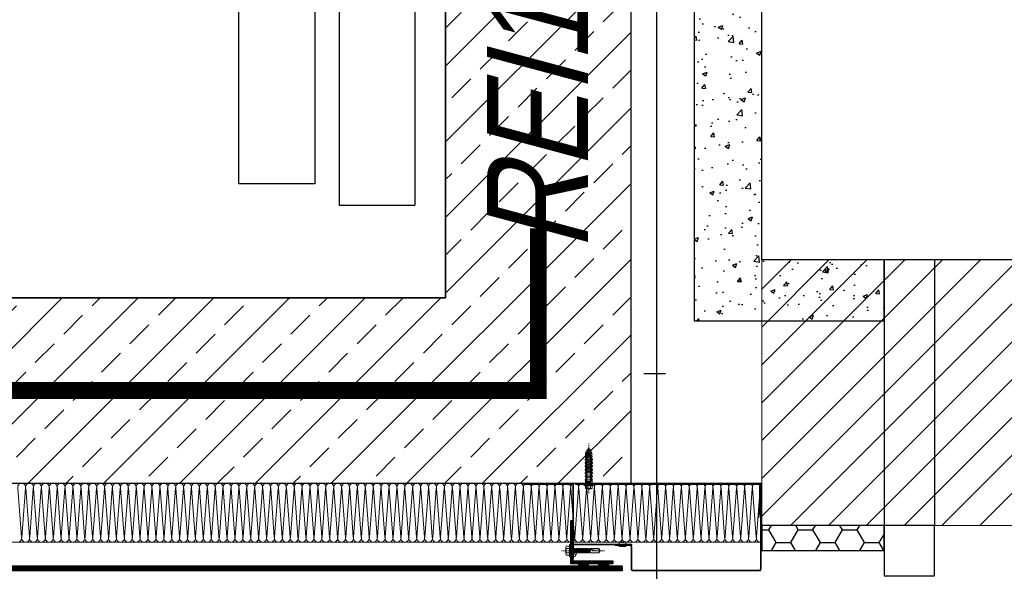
# Model space of a CAD drawing. Header units: millimetres. Extents: x -1147 to 4913, y -2332 to 921.
# Tile 21 of 119: x -129 to -12, y -83 to -18. Entities that reach past the tile are written whole.
import ezdxf

# ---------------------------------------------------------------- set-up
doc = ezdxf.new("R2010")
doc.units = ezdxf.units.MM
doc.header["$LTSCALE"] = 0.2
for name, pattern in [('03b018', [5.4, 2.16, -3.24]), ('10b018', [3.33, 2.16, -0.54, 0.09, -0.54]), ('DASHEDX2', [1.5, 1, -0.5])]:
    doc.linetypes.add(name, pattern=pattern)
for name, color, linetype, lineweight in [('_MB_ocieplenie_0.09', 252, 'Continuous', 9), ('ST_AE_GLAS_szraf', 252, 'Continuous', 0), ('ST_AE_GLAS_widok', 142, 'Continuous', 9), ('ST_AE_SYST_cienka', 27, 'Continuous', 15), ('ST_AE_SYST_szraf', 252, 'Continuous', 0), ('ST_AF_SHET', 7, 'Continuous', 0), ('ST_AF_SHET_cienka', 55, 'Continuous', 15), ('ST_SB_STEL', 7, 'Continuous', 0), ('ST_SF_FRAM', 7, 'Continuous', 0), ('ST_SF_FRAM_gruba', 132, 'Continuous', 40), ('ST_SJ_JOIN', 7, 'Continuous', 0), ('ST_SJ_JOIN_cienka', 57, 'Continuous', 15), ('ST_SJ_JOIN_przerywane', 9, '03b018', 5), ('ST_SJ_JOIN_szraf', 252, 'Continuous', 5)]:
    doc.layers.add(name, color=color, linetype=linetype, lineweight=lineweight)
doc.layers.add('_p.poż.', color=7, linetype='Continuous', true_color=0xf20000)
for name, color, linetype in [('A-ocieplenie', 6, 'Continuous'), ('A-okno', 1, 'Continuous'), ('A-rozbiórki', 252, 'Continuous'), ('A-widok', 41, 'Continuous'), ('A-winda', 12, 'Continuous'), ('A-ściany', 140, 'Continuous')]:
    doc.layers.add(name, color=color, linetype=linetype)
doc.layers.add('ST_SJ_JOIN_osie', color=1, linetype='10b018', lineweight=0, plot=False)
doc.styles.add('Arial-2', font='arial.ttf', dxfattribs={"width": 0.8, "oblique": 15})
doc.linetypes.add('LINIA LIKW.', pattern='A,0.3,[137,RODZLIN.shx,S=0.06,R=0,X=-0.1,Y=0],0.3', length=0.6)

# ---------------------------------------------------------------- blocks, each defined once
blk = doc.blocks.new('*U1662')
at = {"layer": '_MB_ocieplenie_0.09', "flags": 128}
for points in [[(-16153.6, 31, 0.505403), (-16172.7, 5.1), (-16154.4, -242, -1.345402), (-16192.7, -242), (-16174.5, 5.1, 0.505403), (-16193.6, 31)], [(-16113.6, 31, 0.505403), (-16132.7, 5.1), (-16114.4, -242, -1.345402), (-16152.7, -242), (-16134.5, 5.1, 0.505403), (-16153.6, 31)], [(-16073.6, 31, 0.505403), (-16092.7, 5.1), (-16074.4, -242, -1.345402), (-16112.7, -242), (-16094.5, 5.1, 0.505403), (-16113.6, 31)], [(-16033.6, 31, 0.505403), (-16052.7, 5.1), (-16034.4, -242, -1.345402), (-16072.7, -242), (-16054.5, 5.1, 0.505403), (-16073.6, 31)], [(-15993.6, 31, 0.505403), (-16012.7, 5.1), (-15994.4, -242, -1.345402), (-16032.7, -242), (-16014.5, 5.1, 0.505403), (-16033.6, 31)], [(-15953.6, 31, 0.505403), (-15972.7, 5.1), (-15954.4, -242, -1.345402), (-15992.7, -242), (-15974.5, 5.1, 0.505403), (-15993.6, 31)], [(-15913.6, 31, 0.505403), (-15932.7, 5.1), (-15914.4, -242, -1.345402), (-15952.7, -242), (-15934.5, 5.1, 0.505403), (-15953.6, 31)], [(-15873.6, 31, 0.505403), (-15892.7, 5.1), (-15874.4, -242, -1.345402), (-15912.7, -242), (-15894.5, 5.1, 0.505403), (-15913.6, 31)], [(-15833.6, 31, 0.505403), (-15852.7, 5.1), (-15834.4, -242, -1.345402), (-15872.7, -242), (-15854.5, 5.1, 0.505403), (-15873.6, 31)], [(-15793.6, 31, 0.505403), (-15812.7, 5.1), (-15794.4, -242, -1.345402), (-15832.7, -242), (-15814.5, 5.1, 0.505403), (-15833.6, 31)], [(-15753.6, 31, 0.505403), (-15772.7, 5.1), (-15754.4, -242, -1.345402), (-15792.7, -242), (-15774.5, 5.1, 0.505403), (-15793.6, 31)], [(-15713.6, 31, 0.505403), (-15732.7, 5.1), (-15714.4, -242, -1.345402), (-15752.7, -242), (-15734.5, 5.1, 0.505403), (-15753.6, 31)], [(-15673.6, 31, 0.505403), (-15692.7, 5.1), (-15674.4, -242, -1.345402), (-15712.7, -242), (-15694.5, 5.1, 0.505403), (-15713.6, 31)], [(-15633.6, 31, 0.505403), (-15652.7, 5.1), (-15634.4, -242, -1.345402), (-15672.7, -242), (-15654.5, 5.1, 0.505403), (-15673.6, 31)], [(-15593.6, 31, 0.505403), (-15612.7, 5.1), (-15594.4, -242, -1.345402), (-15632.7, -242), (-15614.5, 5.1, 0.505403), (-15633.6, 31)], [(-15553.6, 31, 0.505403), (-15572.7, 5.1), (-15554.4, -242, -1.345402), (-15592.7, -242), (-15574.5, 5.1, 0.505403), (-15593.6, 31)], [(-15513.6, 31, 0.505403), (-15532.7, 5.1), (-15514.4, -242, -1.345402), (-15552.7, -242), (-15534.5, 5.1, 0.505403), (-15553.6, 31)], [(-15473.6, 31, 0.505403), (-15492.7, 5.1), (-15474.4, -242, -1.345402), (-15512.7, -242), (-15494.5, 5.1, 0.505403), (-15513.6, 31)], [(-15433.6, 31, 0.505403), (-15452.7, 5.1), (-15434.4, -242, -1.345402), (-15472.7, -242), (-15454.5, 5.1, 0.505403), (-15473.6, 31)], [(-15393.6, 31, 0.505403), (-15412.7, 5.1), (-15394.4, -242, -1.345402), (-15432.7, -242), (-15414.5, 5.1, 0.505403), (-15433.6, 31)], [(-15353.6, 31, 0.505403), (-15372.7, 5.1), (-15354.4, -242, -1.345402), (-15392.7, -242), (-15374.5, 5.1, 0.505403), (-15393.6, 31)], [(-15313.6, 31, 0.505403), (-15332.7, 5.1), (-15314.4, -242, -1.345402), (-15352.7, -242), (-15334.5, 5.1, 0.505403), (-15353.6, 31)], [(-15273.6, 31, 0.505403), (-15292.7, 5.1), (-15274.4, -242, -1.345402), (-15312.7, -242), (-15294.5, 5.1, 0.505403), (-15313.6, 31)], [(-15233.6, 31, 0.505403), (-15252.7, 5.1), (-15234.4, -242, -1.345402), (-15272.7, -242), (-15254.5, 5.1, 0.505403), (-15273.6, 31)], [(-15193.6, 31, 0.505403), (-15212.7, 5.1), (-15194.4, -242, -1.345402), (-15232.7, -242), (-15214.5, 5.1, 0.505403), (-15233.6, 31)], [(-15153.6, 31, 0.505403), (-15172.7, 5.1), (-15154.4, -242, -1.345402), (-15192.7, -242), (-15174.5, 5.1, 0.505403), (-15193.6, 31)], [(-15113.6, 31, 0.505403), (-15132.7, 5.1), (-15114.4, -242, -1.345402), (-15152.7, -242), (-15134.5, 5.1, 0.505403), (-15153.6, 31)], [(-15073.6, 31, 0.505403), (-15092.7, 5.1), (-15074.4, -242, -1.345402), (-15112.7, -242), (-15094.5, 5.1, 0.505403), (-15113.6, 31)], [(-15033.6, 31, 0.505403), (-15052.7, 5.1), (-15034.4, -242, -1.345402), (-15072.7, -242), (-15054.5, 5.1, 0.505403), (-15073.6, 31)], [(-14993.6, 31, 0.505403), (-15012.7, 5.1), (-14994.4, -242, -1.345402), (-15032.7, -242), (-15014.5, 5.1, 0.505403), (-15033.6, 31)], [(-14953.6, 31, 0.505403), (-14972.7, 5.1), (-14954.4, -242, -1.345402), (-14992.7, -242), (-14974.5, 5.1, 0.505403), (-14993.6, 31)], [(-14913.6, 31, 0.505403), (-14932.7, 5.1), (-14914.4, -242, -1.345402), (-14952.7, -242), (-14934.5, 5.1, 0.505403), (-14953.6, 31)], [(-14873.6, 31, 0.505403), (-14892.7, 5.1), (-14874.4, -242, -1.345402), (-14912.7, -242), (-14894.5, 5.1, 0.505403), (-14913.6, 31)], [(-14833.6, 31, 0.505403), (-14852.7, 5.1), (-14834.4, -242, -1.345402), (-14872.7, -242), (-14854.5, 5.1, 0.505403), (-14873.6, 31)], [(-14793.6, 31, 0.505403), (-14812.7, 5.1), (-14794.4, -242, -1.345402), (-14832.7, -242), (-14814.5, 5.1, 0.505403), (-14833.6, 31)], [(-14753.6, 31, 0.505403), (-14772.7, 5.1), (-14754.4, -242, -1.345402), (-14792.7, -242), (-14774.5, 5.1, 0.505403), (-14793.6, 31)], [(-14713.6, 31, 0.505403), (-14732.7, 5.1), (-14714.4, -242, -1.345402), (-14752.7, -242), (-14734.5, 5.1, 0.505403), (-14753.6, 31)], [(-14673.6, 31, 0.505403), (-14692.7, 5.1), (-14674.4, -242, -1.345402), (-14712.7, -242), (-14694.5, 5.1, 0.505403), (-14713.6, 31)], [(-14633.6, 31, 0.505403), (-14652.7, 5.1), (-14634.4, -242, -1.345402), (-14672.7, -242), (-14654.5, 5.1, 0.505403), (-14673.6, 31)], [(-14593.6, 31, 0.505403), (-14612.7, 5.1), (-14594.4, -242, -1.345402), (-14632.7, -242), (-14614.5, 5.1, 0.505403), (-14633.6, 31)], [(-14553.6, 31, 0.505403), (-14572.7, 5.1), (-14554.4, -242, -1.345402), (-14592.7, -242), (-14574.5, 5.1, 0.505403), (-14593.6, 31)], [(-14513.6, 31, 0.505403), (-14532.7, 5.1), (-14514.4, -242, -1.345402), (-14552.7, -242), (-14534.5, 5.1, 0.505403), (-14553.6, 31)], [(-14473.6, 31, 0.505403), (-14492.7, 5.1), (-14474.4, -242, -1.345402), (-14512.7, -242), (-14494.5, 5.1, 0.505403), (-14513.6, 31)], [(-14433.6, 31, 0.505403), (-14452.7, 5.1), (-14434.4, -242, -1.345402), (-14472.7, -242), (-14454.5, 5.1, 0.505403), (-14473.6, 31)], [(-14393.6, 31, 0.505403), (-14412.7, 5.1), (-14394.4, -242, -1.345402), (-14432.7, -242), (-14414.5, 5.1, 0.505403), (-14433.6, 31)], [(-14353.6, 31, 0.505403), (-14372.7, 5.1), (-14354.4, -242, -1.345402), (-14392.7, -242), (-14374.5, 5.1, 0.505403), (-14393.6, 31)], [(-14313.6, 31, 0.505403), (-14332.7, 5.1), (-14314.4, -242, -1.345402), (-14352.7, -242), (-14334.5, 5.1, 0.505403), (-14353.6, 31)], [(-14273.6, 31, 0.505403), (-14292.7, 5.1), (-14274.4, -242, -1.345402), (-14312.7, -242), (-14294.5, 5.1, 0.505403), (-14313.6, 31)], [(-14233.6, 31, 0.505403), (-14252.7, 5.1), (-14234.4, -242, -1.345402), (-14272.7, -242), (-14254.5, 5.1, 0.505403), (-14273.6, 31)], [(-14193.6, 31, 0.505403), (-14212.7, 5.1), (-14194.4, -242, -1.345402), (-14232.7, -242), (-14214.5, 5.1, 0.505403), (-14233.6, 31)], [(-14153.6, 31, 0.505403), (-14172.7, 5.1), (-14154.4, -242, -1.345402), (-14192.7, -242), (-14174.5, 5.1, 0.505403), (-14193.6, 31)], [(-14113.6, 31, 0.505403), (-14132.7, 5.1), (-14114.4, -242, -1.345402), (-14152.7, -242), (-14134.5, 5.1, 0.505403), (-14153.6, 31)], [(-14073.6, 31, 0.505403), (-14092.7, 5.1), (-14074.4, -242, -1.345402), (-14112.7, -242), (-14094.5, 5.1, 0.505403), (-14113.6, 31)], [(-14033.6, 31, 0.505403), (-14052.7, 5.1), (-14034.4, -242, -1.345402), (-14072.7, -242), (-14054.5, 5.1, 0.505403), (-14073.6, 31)], [(-13993.6, 31, 0.505403), (-14012.7, 5.1), (-13994.4, -242, -1.345402), (-14032.7, -242), (-14014.5, 5.1, 0.505403), (-14033.6, 31)], [(-13953.6, 31, 0.505403), (-13972.7, 5.1), (-13954.4, -242, -1.345402), (-13992.7, -242), (-13974.5, 5.1, 0.505403), (-13993.6, 31)], [(-13913.6, 31, 0.505403), (-13932.7, 5.1), (-13914.4, -242, -1.345402), (-13952.7, -242), (-13934.5, 5.1, 0.505403), (-13953.6, 31)], [(-13873.6, 31, 0.505403), (-13892.7, 5.1), (-13874.4, -242, -1.345402), (-13912.7, -242), (-13894.5, 5.1, 0.505403), (-13913.6, 31)], [(-13833.6, 31, 0.505403), (-13852.7, 5.1), (-13834.4, -242, -1.345402), (-13872.7, -242), (-13854.5, 5.1, 0.505403), (-13873.6, 31)], [(-13793.6, 31, 0.505403), (-13812.7, 5.1), (-13794.4, -242, -1.345402), (-13832.7, -242), (-13814.5, 5.1, 0.505403), (-13833.6, 31)], [(-13753.6, 31, 0.505403), (-13772.7, 5.1), (-13754.4, -242, -1.345402), (-13792.7, -242), (-13774.5, 5.1, 0.505403), (-13793.6, 31)], [(-13713.6, 31, 0.505403), (-13732.7, 5.1), (-13714.4, -242, -1.345402), (-13752.7, -242), (-13734.5, 5.1, 0.505403), (-13753.6, 31)], [(-13673.6, 31, 0.505403), (-13692.7, 5.1), (-13674.4, -242, -1.345402), (-13712.7, -242), (-13694.5, 5.1, 0.505403), (-13713.6, 31)], [(-13633.6, 31, 0.505403), (-13652.7, 5.1), (-13634.4, -242, -1.345402), (-13672.7, -242), (-13654.5, 5.1, 0.505403), (-13673.6, 31)], [(-13593.6, 31, 0.505403), (-13612.7, 5.1), (-13594.4, -242, -1.345402), (-13632.7, -242), (-13614.5, 5.1, 0.505403), (-13633.6, 31)], [(-13553.6, 31, 0.505403), (-13572.7, 5.1), (-13554.4, -242, -1.345402), (-13592.7, -242), (-13574.5, 5.1, 0.505403), (-13593.6, 31)], [(-13513.6, 31, 0.505403), (-13532.7, 5.1), (-13514.4, -242, -1.345402), (-13552.7, -242), (-13534.5, 5.1, 0.505403), (-13553.6, 31)], [(-13473.6, 31, 0.505403), (-13492.7, 5.1), (-13474.4, -242, -1.345402), (-13512.7, -242), (-13494.5, 5.1, 0.505403), (-13513.6, 31)], [(-13433.6, 31, 0.505403), (-13452.7, 5.1), (-13434.4, -242, -1.345402), (-13472.7, -242), (-13454.5, 5.1, 0.505403), (-13473.6, 31)], [(-13393.6, 31, 0.505403), (-13412.7, 5.1), (-13394.4, -242, -1.345402), (-13432.7, -242), (-13414.5, 5.1, 0.505403), (-13433.6, 31)], [(-13353.6, 31, 0.505403), (-13372.7, 5.1), (-13354.4, -242, -1.345402), (-13392.7, -242), (-13374.5, 5.1, 0.505403), (-13393.6, 31)], [(-13313.6, 31, 0.505403), (-13332.7, 5.1), (-13314.4, -242, -1.345402), (-13352.7, -242), (-13334.5, 5.1, 0.505403), (-13353.6, 31)], [(-13273.6, 31, 0.505403), (-13292.7, 5.1), (-13274.4, -242, -1.345402), (-13312.7, -242), (-13294.5, 5.1, 0.505403), (-13313.6, 31)], [(-13233.6, 31, 0.505403), (-13252.7, 5.1), (-13234.4, -242, -1.345402), (-13272.7, -242), (-13254.5, 5.1, 0.505403), (-13273.6, 31)], [(-13193.6, 31, 0.505403), (-13212.7, 5.1), (-13194.4, -242, -1.345402), (-13232.7, -242), (-13214.5, 5.1, 0.505403), (-13233.6, 31)], [(-13153.6, 31, 0.505403), (-13172.7, 5.1), (-13154.4, -242, -1.345402), (-13192.7, -242), (-13174.5, 5.1, 0.505403), (-13193.6, 31)], [(-13113.6, 31, 0.505403), (-13132.7, 5.1), (-13114.4, -242, -1.345402), (-13152.7, -242), (-13134.5, 5.1, 0.505403), (-13153.6, 31)], [(-13073.6, 31, 0.505403), (-13092.7, 5.1), (-13074.4, -242, -1.345402), (-13112.7, -242), (-13094.5, 5.1, 0.505403), (-13113.6, 31)], [(-13033.6, 31, 0.505403), (-13052.7, 5.1), (-13034.4, -242, -1.345402), (-13072.7, -242), (-13054.5, 5.1, 0.505403), (-13073.6, 31)], [(-12993.6, 31, 0.505403), (-13012.7, 5.1), (-12994.4, -242, -1.345402), (-13032.7, -242), (-13014.5, 5.1, 0.505403), (-13033.6, 31)], [(-12953.6, 31, 0.505403), (-12972.7, 5.1), (-12954.4, -242, -1.345402), (-12992.7, -242), (-12974.5, 5.1, 0.505403), (-12993.6, 31)], [(-12913.6, 31, 0.505403), (-12932.7, 5.1), (-12914.4, -242, -1.345402), (-12952.7, -242), (-12934.5, 5.1, 0.505403), (-12953.6, 31)], [(-12873.6, 31, 0.505403), (-12892.7, 5.1), (-12874.4, -242, -1.345402), (-12912.7, -242), (-12894.5, 5.1, 0.505403), (-12913.6, 31)], [(-12833.6, 31, 0.505403), (-12852.7, 5.1), (-12834.4, -242, -1.345402), (-12872.7, -242), (-12854.5, 5.1, 0.505403), (-12873.6, 31)], [(-12793.6, 31, 0.505403), (-12812.7, 5.1), (-12794.4, -242, -1.345402), (-12832.7, -242), (-12814.5, 5.1, 0.505403), (-12833.6, 31)], [(-12753.6, 31, 0.505403), (-12772.7, 5.1), (-12754.4, -242, -1.345402), (-12792.7, -242), (-12774.5, 5.1, 0.505403), (-12793.6, 31)], [(-12713.6, 31, 0.505403), (-12732.7, 5.1), (-12714.4, -242, -1.345402), (-12752.7, -242), (-12734.5, 5.1, 0.505403), (-12753.6, 31)], [(-12673.6, 31, 0.505403), (-12692.7, 5.1), (-12674.4, -242, -1.345402), (-12712.7, -242), (-12694.5, 5.1, 0.505403), (-12713.6, 31)], [(-12633.6, 31, 0.505403), (-12652.7, 5.1), (-12634.4, -242, -1.345402), (-12672.7, -242), (-12654.5, 5.1, 0.505403), (-12673.6, 31)], [(-12593.6, 31, 0.505403), (-12612.7, 5.1), (-12594.4, -242, -1.345402), (-12632.7, -242), (-12614.5, 5.1, 0.505403), (-12633.6, 31)], [(-12553.6, 31, 0.505403), (-12572.7, 5.1), (-12554.4, -242, -1.345402), (-12592.7, -242), (-12574.5, 5.1, 0.505403), (-12593.6, 31)], [(-12513.6, 31, 0.505403), (-12532.7, 5.1), (-12514.4, -242, -1.345402), (-12552.7, -242), (-12534.5, 5.1, 0.505403), (-12553.6, 31)], [(-12473.6, 31, 0.505403), (-12492.7, 5.1), (-12474.4, -242, -1.345402), (-12512.7, -242), (-12494.5, 5.1, 0.505403), (-12513.6, 31)], [(-12433.6, 31, 0.505403), (-12452.7, 5.1), (-12434.4, -242, -1.345402), (-12472.7, -242), (-12454.5, 5.1, 0.505403), (-12473.6, 31)]]:
    blk.add_lwpolyline(points, format="xyb", dxfattribs=at)
blk = doc.blocks.new('szyb-szkło_150-I piętro2')
at = {"layer": 'A-ściany', "transparency": 33554687}
h = blk.add_hatch(dxfattribs=at)
h.set_pattern_fill('ANSI33-METRIC', color=14)
h.set_pattern_definition([(45, (428.5, -207.997), (-4.49013, 4.49013), []), (45, (432.99, -207.997), (-4.49013, 4.49013), [3.175, -1.5875])])
h.paths.add_polyline_path([(350, -196), (350, -259), (30, -259), (30, -30), (350, -30), (350, -50), (372, -50.003), (372, -8), (8, -8), (8, -281), (372, -281), (372, -196)])
at = {"layer": '_MB_ocieplenie_0.09'}
for p, q in [((372, -281), (387.501, -281)), ((1, -288), (387.341, -288))]:
    blk.add_line(p, q, dxfattribs=at)
at = {"layer": '_p.poż.', "linetype": 'DASHEDX2', "ltscale": 10}
blk.add_lwpolyline([(230.134, -270, 2, 2, 0), (361, -270, 2, 2, 0), (361, -250.781, 0, 0, 0)], format="xyseb", dxfattribs=at)
at = {"layer": 'A-widok', "transparency": 33554679}
blk.add_lwpolyline([(30, -30), (30, -259), (350, -259), (350, -30)], close=True, dxfattribs=at)
at = {"layer": 'A-winda'}
for p, q in [((334.5, -60.5), (334.5, -245.5)), ((337.374, -59.574), (337.374, -248)), ((346.374, -63), (346.374, -248)), ((325.5, -245.5), (325.5, -72)), ((334.5, -245.5), (325.5, -245.5)), ((337.374, -248), (346.374, -248))]:
    blk.add_line(p, q, dxfattribs=at)
at = {"layer": 'A-ściany'}
blk.add_lwpolyline([(350, -196), (350, -259), (30, -259), (30, -30), (350, -30), (350, -50), (372, -50.003), (372, -8), (8, -8), (8, -281), (372, -281), (372, -196)], close=True, dxfattribs=at)
at = {"xscale": 0.02342540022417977, "yscale": 0.02342540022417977, "zscale": 0.02342540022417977, "rotation": 180.0000000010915}
blk.add_blockref('*U1662', (7.999, -287.273), dxfattribs=at)
blk = doc.blocks.new('wkret_5x45_DIN571')
at = {"layer": 'ST_SJ_JOIN_cienka'}
for p, q in [((-45, 0), (-43, 1)), ((-43, 1), (-42.9, 2.1)), ((-42.9, 2.1), (-42.3, 1.4)), ((-42.3, 1.4), (-41.3, 1.8)), ((-40.5, 1.8), (-41.3, 1.8)), ((-40.5, 1.8), (-40.2, 2.7)), ((-40.2, 2.7), (-39.5, 1.8)), ((-37.7, 1.8), (-39.5, 1.8)), ((-37.7, 1.8), (-37.4, 2.7)), ((-37.4, 2.7), (-36.8, 1.8)), ((-35, 1.8), (-36.8, 1.8)), ((-35, 1.8), (-34.6, 2.7)), ((-34.6, 2.7), (-34, 1.8)), ((-32.2, 1.8), (-34, 1.8)), ((-32.2, 1.8), (-31.8, 2.7)), ((-31.8, 2.7), (-31.2, 1.8)), ((-29.4, 1.8), (-31.2, 1.8)), ((-29.4, 1.8), (-29, 2.7)), ((-29, 2.7), (-28.4, 1.8)), ((-26.6, 1.8), (-28.4, 1.8)), ((-26.6, 1.8), (-26.2, 2.7)), ((-26.2, 2.7), (-25.6, 1.8)), ((-23.8, 1.8), (-25.6, 1.8)), ((-23.8, 1.8), (-23.4, 2.7)), ((-23.4, 2.7), (-22.8, 1.8)), ((-21, 1.8), (-22.8, 1.8)), ((-21, 1.8), (-20.6, 2.7)), ((-20.6, 2.7), (-20, 1.8)), ((-18.2, 1.8), (-20, 1.8)), ((-18.2, 1.8), (-17.9, 2.7)), ((-17.9, 2.7), (-17.2, 1.8)), ((-15.8, 1.8), (-17.2, 1.8)), ((-15.8, 2), (-15.3, 2.5)), ((-15.8, -2), (-15.8, 2)), ((-15.3, 2.5), (0, 2.5)), ((3, 4), (0, 4)), ((0, -4), (0, 4)), ((3, 2), (0, 2)), ((3.9, -3), (3.9, 3)), ((-45, 0), (-42.4, -1.3)), ((-41.7, -2.5), (-42.4, -1.3)), ((-41.4, -1.8), (-41.7, -2.5)), ((-41.4, -1.8), (-41.3, -1.8)), ((-39.4, -1.8), (-41.3, -1.8)), ((-38.7, -2.8), (-39.4, -1.8)), ((-38.4, -1.8), (-38.7, -2.8)), ((-36.6, -1.8), (-38.4, -1.8)), ((-35.9, -2.8), (-36.6, -1.8)), ((-35.6, -1.8), (-35.9, -2.8)), ((-33.8, -1.8), (-35.6, -1.8)), ((-33.1, -2.8), (-33.8, -1.8)), ((-32.8, -1.8), (-33.1, -2.8)), ((-31, -1.8), (-32.8, -1.8)), ((-30.3, -2.8), (-31, -1.8)), ((-30, -1.8), (-30.3, -2.8)), ((-28.2, -1.8), (-30, -1.8)), ((-27.5, -2.8), (-28.2, -1.8)), ((-27.2, -1.8), (-27.5, -2.8)), ((-25.4, -1.8), (-27.2, -1.8)), ((-24.7, -2.8), (-25.4, -1.8)), ((-24.4, -1.8), (-24.7, -2.8)), ((-22.6, -1.8), (-24.4, -1.8)), ((-21.9, -2.8), (-22.6, -1.8)), ((-21.6, -1.8), (-21.9, -2.8)), ((-19.8, -1.8), (-21.6, -1.8)), ((-20.8, -1.8), (-21.6, -1.8)), ((-19.2, -2.8), (-19.8, -1.8)), ((-18.8, -1.8), (-19.2, -2.8)), ((-17, -1.8), (-18.8, -1.8)), ((-16.4, -2.8), (-17, -1.8)), ((-16, -1.8), (-16.4, -2.8)), ((-15.8, -1.8), (-16, -1.8)), ((-15.3, -2.5), (-15.8, -2)), ((-15.3, -2.5), (0, -2.5)), ((3, -2), (0, -2)), ((0, -4), (3, -4))]:
    blk.add_line(p, q, dxfattribs=at)
for centre, radius, start, end in [((2.9, 3), 1.01, 276.0259, 83.9741), ((1.2, 0), 2.67, 311.5448, 48.4552), ((2.9, -3), 1.01, 276.0259, 83.9741)]:
    blk.add_arc(centre, radius, start, end, dxfattribs=at)
at = {"layer": 'ST_SJ_JOIN_osie'}
blk.add_line((-50, 0), (8.9, 0), dxfattribs=at)
at = {"layer": 'ST_SJ_JOIN_szraf'}
for p, q in [((-42.4, -1.3), (-43, 1)), ((-41.7, -2.5), (-42.9, 2.1)), ((-41.4, -1.8), (-42.3, 1.4)), ((-39.4, -1.8), (-40.5, 1.8)), ((-38.7, -2.8), (-40.2, 2.7)), ((-38.4, -1.8), (-39.5, 1.8)), ((-36.6, -1.8), (-37.7, 1.8)), ((-35.9, -2.8), (-37.4, 2.7)), ((-35.6, -1.8), (-36.8, 1.8)), ((-33.8, -1.8), (-35, 1.8)), ((-33.1, -2.8), (-34.6, 2.7)), ((-32.8, -1.8), (-34, 1.8)), ((-31, -1.8), (-32.2, 1.8)), ((-30.3, -2.8), (-31.8, 2.7)), ((-30, -1.8), (-31.2, 1.8)), ((-28.2, -1.8), (-29.4, 1.8)), ((-27.5, -2.8), (-29, 2.7)), ((-27.2, -1.8), (-28.4, 1.8)), ((-25.4, -1.8), (-26.6, 1.8)), ((-24.7, -2.8), (-26.2, 2.7)), ((-24.4, -1.8), (-25.6, 1.8)), ((-22.6, -1.8), (-23.8, 1.8)), ((-21.9, -2.8), (-23.5, 2.7)), ((-21.6, -1.8), (-22.8, 1.8)), ((-19.8, -1.8), (-21, 1.8)), ((-19.2, -2.8), (-20.7, 2.7)), ((-18.8, -1.8), (-20, 1.8)), ((-17, -1.8), (-18.2, 1.8)), ((-16.4, -2.8), (-17.9, 2.7)), ((-16, -1.8), (-17.2, 1.8))]:
    blk.add_line(p, q, dxfattribs=at)
blk = doc.blocks.new('koszulka_FISCHER_SX_8x40')
at = {"layer": 'ST_SJ_JOIN_cienka'}
for p, q in [((-40, 3.5), (-38, 3.9)), ((-40, -3.5), (-40, 3.5)), ((-38, 3.9), (-35.7, 3.9)), ((-34.2, 4), (-34.2, 4)), ((-33.7, 3.2), (-31.2, 4.3)), ((-31.2, 4.4), (-30.2, 4.4)), ((-31.2, 4.3), (-31.2, 4.4)), ((-30.2, 4.4), (-30.2, 4.1)), ((-27.2, 4.3), (-29.7, 3.2)), ((-27.2, 4.4), (-26.2, 4.4)), ((-27.2, 4.3), (-27.2, 4.4)), ((-26.2, 4.4), (-26.2, 4.1)), ((-23.2, 4.3), (-25.7, 3.2)), ((-23.2, 4.4), (-22.2, 4.4)), ((-23.2, 4.3), (-23.2, 4.4)), ((-22.2, 4.4), (-22.2, 4.1)), ((-19.2, 4.3), (-21.7, 3.2)), ((-19.2, 4.4), (-18.2, 4.4)), ((-19.2, 4.3), (-19.2, 4.4)), ((-18.2, 4.4), (-18.2, 4.1)), ((-15.2, 4.3), (-17.7, 3.2)), ((-15.2, 4.4), (-14.2, 4.4)), ((-15.2, 4.3), (-15.2, 4.4)), ((-14.2, 4.4), (-14.2, 4.1)), ((-11.2, 4.3), (-13.7, 3.2)), ((-11.2, 4.4), (-10.2, 4.4)), ((-11.2, 4.3), (-11.2, 4.4)), ((-10.2, 4.1), (-10.2, 4.4)), ((-9.7, 3.2), (-7.2, 4.3)), ((-7.2, 4.2), (-7.2, 4.3)), ((-6.2, 4.1), (-7.2, 4.2)), ((-6.2, 4.1), (-6.2, 4.1)), ((-6.2, 4.1), (-6.2, 4.1)), ((-6.2, 4.1), (-6.2, 4.1)), ((-6.2, 4), (-6.2, 4.1)), ((-6.2, 4.1), (-6.2, 4.1)), ((-6.2, 4), (-6.2, 4)), ((-6.2, 4), (-6.2, 4)), ((-6.2, 4), (-1.2, 4)), ((-6.2, 2.6), (-6.2, 4)), ((-1.2, 4), (-0.4, 5.3)), ((-1.2, -4), (-1.2, 4)), ((-0.4, 5.3), (0, 5.3)), ((-0.4, -5.3), (-0.4, 5.3)), ((0, -5.3), (0, 5.3)), ((-38, -3.9), (-40, -3.5)), ((-38, -3.9), (-35.7, -3.9)), ((-34.2, -4), (-34.2, -4)), ((-33.7, -3.2), (-31.2, -4.3)), ((-31.2, -4.3), (-31.2, -4.4)), ((-31.2, -4.4), (-30.2, -4.4)), ((-30.2, -4.4), (-30.2, -4.1)), ((-27.2, -4.3), (-29.7, -3.2)), ((-27.2, -4.4), (-27.2, -4.3)), ((-27.2, -4.4), (-26.2, -4.4)), ((-26.2, -4.4), (-26.2, -4.1)), ((-23.2, -4.3), (-25.7, -3.2)), ((-23.2, -4.4), (-23.2, -4.3)), ((-23.2, -4.4), (-22.2, -4.4)), ((-22.2, -4.4), (-22.2, -4.1)), ((-19.2, -4.3), (-21.7, -3.2)), ((-19.2, -4.4), (-19.2, -4.3)), ((-19.2, -4.4), (-18.2, -4.4)), ((-18.2, -4.4), (-18.2, -4.1)), ((-15.2, -4.3), (-17.7, -3.2)), ((-15.2, -4.4), (-15.2, -4.3)), ((-15.2, -4.4), (-14.2, -4.4)), ((-14.2, -4.4), (-14.2, -4.1)), ((-11.2, -4.3), (-13.7, -3.2)), ((-11.2, -4.4), (-11.2, -4.3)), ((-11.2, -4.4), (-10.2, -4.4)), ((-10.2, -4.4), (-10.2, -4.1)), ((-7.2, -4.3), (-9.7, -3.2)), ((-7.2, -4.2), (-6.2, -4.1)), ((-6.2, -4), (-6.2, -2.6)), ((-6.2, -4), (-1.2, -4)), ((-6.2, -4), (-6.2, -4)), ((-6.2, -4), (-6.2, -4)), ((-6.2, -4.1), (-6.2, -4)), ((-6.2, -4.1), (-6.2, -4.1)), ((-6.2, -4.1), (-6.2, -4.1)), ((-6.2, -4.1), (-6.2, -4.1)), ((-6.2, -4.1), (-6.2, -4.1)), ((-0.4, -5.3), (-1.2, -4)), ((-0.4, -5.3), (0, -5.3))]:
    blk.add_line(p, q, dxfattribs=at)
for centre, radius, start, end in [((-35.7, 11.9), 8, 270, 280.3672), ((-33.2, 4.1), 1, 183.9285, 240.9623), ((-29.2, 4.1), 1, 180.0628, 240.9601), ((-25.2, 4.1), 1, 180.0628, 240.9601), ((-21.2, 4.1), 1, 180.0628, 240.9601), ((-21.2, 4.1), 1, 241.0447, 269.9723), ((-17.2, 4.1), 1, 180.0628, 240.9601), ((-13.2, 4.1), 1, 180.0628, 240.9601), ((-9.2, 4.1), 1, 180.0628, 240.9601), ((-35.7, -11.9), 8, 79.6328, 90), ((-33.2, -4.1), 1, 119.0377, 176.0715), ((-29.2, -4.1), 1, 119.0399, 179.9372), ((-25.2, -4.1), 1, 119.0399, 179.9372), ((-21.2, -4.1), 1, 119.0399, 179.9372), ((-17.2, -4.1), 1, 119.0399, 179.9372), ((-13.2, -4.1), 1, 119.0399, 179.9372), ((-9.2, -4.1), 1, 119.0399, 179.9372)]:
    blk.add_arc(centre, radius, start, end, dxfattribs=at)
at = {"layer": 'ST_SJ_JOIN_osie'}
blk.add_line((5, 0), (-45, 0), dxfattribs=at)
at = {"layer": 'ST_SJ_JOIN_szraf'}
for p, q in [((-38, -3.9), (-38, 3.9)), ((-35.7, -3.9), (-35.7, 3.9)), ((-34.8, 2.6), (-5, 2.6)), ((-34.8, 1.8), (-4.2, 1.8)), ((-34.2, 2.6), (-34.2, 4)), ((-34.2, -1.8), (-34.2, 1.8)), ((-33.2, 3.1), (-31.2, 3.1)), ((-31.2, 3.1), (-31.2, 4.3)), ((-31.2, 2.6), (-31.2, 3.1)), ((-31.2, -1.8), (-31.2, 1.8)), ((-29.2, 3.1), (-27.2, 3.1)), ((-27.2, 4.3), (-27.2, 3.1)), ((-25.2, 3.1), (-23.2, 3.1)), ((-23.2, 4.3), (-23.2, 3.1)), ((-21.2, 3.1), (-19.2, 3.1)), ((-19.2, 4.3), (-19.2, 3.1)), ((-17.2, 3.1), (-15.2, 3.1)), ((-15.2, 4.3), (-15.2, 3.1)), ((-13.2, 3.1), (-11.2, 3.1)), ((-11.2, 3.1), (-11.2, 4.3)), ((-10.3, -1.8), (-10.3, 1.8)), ((-10.2, 2.6), (-10.2, 4.1)), ((-9.2, 3.1), (-7.7, 3.1)), ((-7.7, 2.6), (-7.7, 3.1)), ((-7.7, 3.1), (-7.2, 3.1)), ((-7.2, 3), (-7.2, 4.2)), ((-7.2, 3), (-7.2, 3.1)), ((-7.2, 3.1), (-7.2, 3.1)), ((-7.2, 3.1), (-7.2, 3.1)), ((-7.2, 3.1), (-7.2, 3.1)), ((-7.2, 3), (-7.2, 3)), ((-7.2, 3), (-7.2, 3)), ((-7.2, 3), (-7.2, 3)), ((-5, -1.8), (-5, 1.8)), ((-4.2, -1.8), (-4.2, 1.8)), ((-34.8, -1.8), (-4.2, -1.8)), ((-34.8, -2.6), (-5, -2.6)), ((-34.2, -4), (-34.2, -2.6)), ((-33.2, -3.1), (-31.2, -3.1)), ((-31.2, -3.1), (-31.2, -2.6)), ((-31.2, -4.3), (-31.2, -3.1)), ((-29.2, -3.1), (-27.2, -3.1)), ((-27.2, -4.3), (-27.2, -3.1)), ((-25.2, -3.1), (-23.2, -3.1)), ((-23.2, -4.3), (-23.2, -3.1)), ((-21.2, -3.1), (-19.2, -3.1)), ((-19.2, -4.3), (-19.2, -3.1)), ((-17.2, -3.1), (-15.2, -3.1)), ((-15.2, -4.3), (-15.2, -3.1)), ((-13.2, -3.1), (-11.2, -3.1)), ((-11.2, -4.3), (-11.2, -3.1)), ((-10.2, -4.1), (-10.2, -2.6)), ((-7.7, -3.1), (-9.2, -3.1)), ((-7.7, -3.1), (-7.7, -2.6)), ((-7.2, -3.1), (-7.7, -3.1)), ((-7.2, -3), (-7.2, -3)), ((-7.2, -3.1), (-7.2, -3)), ((-7.2, -3), (-7.2, -3)), ((-7.2, -3), (-7.2, -3)), ((-7.2, -4.3), (-7.2, -3)), ((-7.2, -3.1), (-7.2, -3.1)), ((-7.2, -3.1), (-7.2, -3.1)), ((-7.2, -3.1), (-7.2, -3.1)), ((-5, -2.6), (-4.9, -2.6))]:
    blk.add_line(p, q, dxfattribs=at)
for centre, radius, start, end in [((-34.7, 2.2), 0.418, 106.6624, 253.3376), ((-33.2, 4.2), 1.05, 241.7175, 269.2696), ((-29.2, 4.1), 1, 241.0447, 269.9723), ((-25.2, 4.1), 1, 241.0447, 269.9723), ((-17.2, 4.1), 1, 241.0447, 269.9723), ((-13.2, 4.1), 1, 241.0447, 269.9723), ((-9.2, 4.1), 1, 241.0447, 269.9723), ((-5.2, 1.6), 0.985, 9.9393, 80.0607), ((-34.7, -2.2), 0.418, 106.6624, 253.3376), ((-33.2, -4.2), 1.05, 90.7304, 118.2825), ((-29.2, -4.1), 1, 90.0277, 118.9553), ((-25.2, -4.1), 1, 90.0277, 118.9553), ((-21.2, -4.1), 1, 90.0277, 118.9553), ((-17.2, -4.1), 1, 90.0277, 118.9553), ((-13.2, -4.1), 1, 90.0277, 118.9553), ((-9.2, -4.1), 1, 90.0277, 118.9553), ((-5.2, -1.6), 0.985, 279.9393, 350.0607)]:
    blk.add_arc(centre, radius, start, end, dxfattribs=at)
blk = doc.blocks.new('OA.01_przekroj')
at = {"layer": 'ST_AF_SHET_cienka'}
for points in [[(-140, -40), (-140, -1.2, -0.414214), (-138.8, 0), (79.2, 0), (79.2, -0.8), (-138.8, -0.8, 0.414214), (-139.2, -1.2), (-139.2, -40)], [(-136.5, -40.7), (-138.2, -30.9, -0.043661), (-138.2, -30.7), (-138.2, -2, -0.414214), (-137, -0.8), (81, -0.8), (81, -1.6), (-137, -1.6, 0.414214), (-137.4, -2), (-137.4, -30.7, 0.043661), (-137.4, -30.9), (-135.7, -40.6)]]:
    blk.add_lwpolyline(points, format="xyb", close=True, dxfattribs=at)
at = {"layer": 'ST_SJ_JOIN', "xscale": -1, "rotation": 89.99999999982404}
for name in ['wkret_5x45_DIN571', 'koszulka_FISCHER_SX_8x40']:
    blk.add_blockref(name, (65.2, -2.8), dxfattribs=at)
blk = doc.blocks.new('nit_5x12__L-1.8')
at = {"layer": 'ST_SJ_JOIN_cienka'}
blk.add_lwpolyline([(-4.7, 0), (4.7, 0, 0.12691), (3.6, 1.1), (-3.6, 1.1, 0.114214)], format="xyb", close=True, dxfattribs=at)
blk.add_lwpolyline([(-4.7, 0), (4.7, 0, 0.12691), (3.6, 1.1), (-3.6, 1.1, 0.114214)], format="xyb", close=True, dxfattribs=at)
blk.add_lwpolyline([(-3.3, -1.8), (3.3, -1.8)], dxfattribs=at)
blk.add_lwpolyline([(-3.3, -1.8), (3.3, -1.8)], dxfattribs=at)
blk.add_lwpolyline([(2.3, -4.7, 0.507087), (-2.3, -4.7)], format="xyb", dxfattribs=at)
blk.add_lwpolyline([(2.3, -4.7, 0.507087), (-2.3, -4.7)], format="xyb", dxfattribs=at)
for centre, radius, start, end in [((-2.3, -3.1), 1.61, 126.6737, 270), ((-2.3, -3.1), 1.61, 126.6737, 270), ((0, -1.8), 3.69, 231.3818, 308.6182), ((0, -1.8), 3.69, 231.3818, 308.6182), ((2.3, -3.1), 1.61, 270, 53.3263), ((2.3, -3.1), 1.61, 270, 53.3263)]:
    blk.add_arc(centre, radius, start, end, dxfattribs=at)
at = {"layer": 'ST_SJ_JOIN_przerywane', "ltscale": 0.1}
blk.add_lwpolyline([(-2.5, -1.8), (2.5, -1.8), (2.5, 0), (-2.5, 0)], close=True, dxfattribs=at)
blk.add_lwpolyline([(-2.5, -1.8), (2.5, -1.8), (2.5, 0), (-2.5, 0)], close=True, dxfattribs=at)
blk = doc.blocks.new('nit_5x12__L-3')
at = {"layer": 'ST_SJ_JOIN_cienka'}
blk.add_lwpolyline([(0, -4.7), (0, 4.7, 0.12691), (-1.1, 3.6), (-1.1, -3.6, 0.114214)], format="xyb", close=True, dxfattribs=at)
blk.add_lwpolyline([(0, -4.7), (0, 4.7, 0.12691), (-1.1, 3.6), (-1.1, -3.6, 0.114214)], format="xyb", close=True, dxfattribs=at)
blk.add_lwpolyline([(3, -3.3), (3, 3.3)], dxfattribs=at)
blk.add_lwpolyline([(3, -3.3), (3, 3.3)], dxfattribs=at)
blk.add_lwpolyline([(5.9, 2.3, 0.507087), (5.9, -2.3)], format="xyb", dxfattribs=at)
blk.add_lwpolyline([(5.9, 2.3, 0.507087), (5.9, -2.3)], format="xyb", dxfattribs=at)
for centre, radius, start, end in [((4.3, 2.3), 1.61, 0, 143.3263), ((4.3, 2.3), 1.61, 0, 143.3263), ((3, 0), 3.69, 321.3818, 38.6182), ((3, 0), 3.69, 321.3818, 38.6182), ((4.3, -2.3), 1.61, 216.6737, 360), ((4.3, -2.3), 1.61, 216.6737, 360)]:
    blk.add_arc(centre, radius, start, end, dxfattribs=at)
at = {"layer": 'ST_SJ_JOIN_przerywane', "ltscale": 0.1}
blk.add_lwpolyline([(3, -2.5), (3, 2.5), (0, 2.5), (0, -2.5)], close=True, dxfattribs=at)
blk.add_lwpolyline([(3, -2.5), (3, 2.5), (0, 2.5), (0, -2.5)], close=True, dxfattribs=at)
blk = doc.blocks.new('OA.02_rzut')
at = {"layer": 'ST_AF_SHET_cienka'}
for points in [[(8, 24.8), (-9.8, 24.8, 0.414214), (-11.8, 22.8), (-11.8, -4, -0.414214), (-13, -5.2), (-163.2, -5.2, -0.414214), (-164.4, -4), (-164.4, 87.4), (-165.2, 87.4), (-165.2, -4, 0.414214), (-163.2, -6), (-13, -6, 0.414214), (-11, -4), (-11, 22.8, -0.414214), (-9.8, 24), (8, 24)], [(56.5, 25.8), (-11.8, 25.8), (-11.8, 24.8), (56.5, 24.8, -0.414214), (57.5, 23.8), (57.5, 5.8), (58.5, 5.8), (58.5, 23.8, 0.414214)]]:
    blk.add_lwpolyline(points, format="xyb", close=True, dxfattribs=at)
at = {"layer": 'ST_SJ_JOIN', "xscale": -1, "rotation": 179.9999999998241}
blk.add_blockref('nit_5x12__L-1.8', (-0.9, 24), dxfattribs=at)
at = {"layer": 'ST_SJ_JOIN', "rotation": 180}
blk.add_blockref('nit_5x12__L-3', (60.5, 14.8), dxfattribs=at)
blk = doc.blocks.new('wkret_samowiercacy_JT2-12_5.5x35')
at = {"layer": 'ST_SJ_JOIN_cienka'}
for p, q in [((-35, 0), (-33.6, 2.6)), ((-35, 0), (-33.6, -2.6)), ((-33.6, 2.6), (-22.9, 2.6)), ((-22.6, 2.2), (-23.5, 2.2)), ((-22.3, 2.2), (-22.9, 2.6)), ((-20.9, 2.2), (-22.3, 2.2)), ((-20.9, 2.2), (-20.3, 2.8)), ((-20, 2.2), (-20.3, 2.8)), ((-19.1, 2.2), (-20, 2.2)), ((-19.1, 2.2), (-18.5, 2.8)), ((-18.2, 2.2), (-18.5, 2.8)), ((-17.3, 2.2), (-18.2, 2.2)), ((-17.3, 2.2), (-16.8, 2.8)), ((-16.4, 2.2), (-16.8, 2.8)), ((-15.5, 2.2), (-16.4, 2.2)), ((-15.5, 2.2), (-15, 2.8)), ((-14.6, 2.2), (-15, 2.8)), ((-13.8, 2.2), (-14.6, 2.2)), ((-13.8, 2.2), (-13.2, 2.8)), ((-12.9, 2.2), (-13.2, 2.8)), ((-12, 2.2), (-12.9, 2.2)), ((-12, 2.2), (-11.5, 2.8)), ((-11.1, 2.2), (-11.5, 2.8)), ((-10.2, 2.2), (-11.1, 2.2)), ((-10.2, 2.2), (-9.7, 2.8)), ((-9.3, 2.2), (-9.7, 2.8)), ((-8.4, 2.2), (-9.3, 2.2)), ((-8.4, 2.2), (-7.9, 2.8)), ((-7.5, 2.2), (-7.9, 2.8)), ((-6.7, 2.2), (-7.5, 2.2)), ((-6.7, 2.2), (-6.1, 2.8)), ((-5.8, 2.2), (-6.1, 2.8)), ((-4.9, 2.2), (-5.8, 2.2)), ((-4.9, 2.2), (-4.4, 2.8)), ((-4, 2.2), (-4.4, 2.8)), ((-3.1, 2.2), (-4, 2.2)), ((-3.1, 2.2), (-2.6, 2.8)), ((-2.2, 2.2), (-2.6, 2.8)), ((-1.3, 2.2), (-2.2, 2.2)), ((-1.3, 2.2), (-0.8, 2.8)), ((-0.4, 2.2), (-0.8, 2.8)), ((0, 2.2), (-0.4, 2.2)), ((5.8, 4), (5.8, -4)), ((-33.6, -2.6), (-22.9, -2.6)), ((-22.3, -2.3), (-22.9, -2.6)), ((-21.6, -2.3), (-22.3, -2.3)), ((-21.3, -2.8), (-21.6, -2.3)), ((-21.3, -2.8), (-20.7, -2.3)), ((-19.9, -2.3), (-20.7, -2.3)), ((-19.5, -2.8), (-19.9, -2.3)), ((-19.5, -2.8), (-19, -2.3)), ((-18.1, -2.3), (-19, -2.3)), ((-17.7, -2.8), (-18.1, -2.3)), ((-17.7, -2.8), (-17.2, -2.3)), ((-16.3, -2.3), (-17.2, -2.3)), ((-16, -2.8), (-16.3, -2.3)), ((-16, -2.8), (-15.4, -2.3)), ((-14.5, -2.3), (-15.4, -2.3)), ((-14.2, -2.8), (-14.5, -2.3)), ((-14.2, -2.8), (-13.6, -2.3)), ((-12.8, -2.3), (-13.6, -2.3)), ((-12.4, -2.8), (-12.8, -2.3)), ((-12.4, -2.8), (-11.9, -2.3)), ((-11, -2.3), (-11.9, -2.3)), ((-10.6, -2.8), (-11, -2.3)), ((-10.6, -2.8), (-10.1, -2.3)), ((-9.2, -2.3), (-10.1, -2.3)), ((-8.9, -2.8), (-9.2, -2.3)), ((-8.9, -2.8), (-8.3, -2.3)), ((-7.4, -2.3), (-8.3, -2.3)), ((-7.1, -2.8), (-7.4, -2.3)), ((-7.1, -2.8), (-6.5, -2.3)), ((-5.7, -2.3), (-6.5, -2.3)), ((-5.3, -2.8), (-5.7, -2.3)), ((-5.3, -2.8), (-4.8, -2.3)), ((-3.9, -2.3), (-4.8, -2.3)), ((-3.5, -2.8), (-3.9, -2.3)), ((-3.5, -2.8), (-3, -2.3)), ((-2.1, -2.3), (-3, -2.3)), ((-1.8, -2.8), (-2.1, -2.3)), ((-1.8, -2.8), (-1.2, -2.3)), ((0, -2.3), (-1.2, -2.3))]:
    blk.add_line(p, q, dxfattribs=at)
blk.add_lwpolyline([(0, -7.2), (1.3, -7.2), (1.3, 7.2), (0, 7.2)], close=True, dxfattribs=at)
blk.add_lwpolyline([(1.3, -2.6), (5.3, -2.6, -0.343146), (5.3, -5.3), (1.3, -5.3), (1.3, 5.3), (5.3, 5.3, -0.343146), (5.3, 2.6), (1.3, 2.6)], format="xyb", dxfattribs=at)
blk.add_arc((-2.2, 0), 7.94, 340.5288, 19.4712, dxfattribs=at)
at = {"layer": 'ST_SJ_JOIN_osie'}
blk.add_line((-40, 0), (10.8, 0), dxfattribs=at)
at = {"layer": 'ST_SJ_JOIN_szraf'}
for p, q in [((-34.7, 0), (-33.4, 2.2)), ((-33.4, 2.2), (-33.6, 2.6)), ((-33.4, 2.2), (-22.3, 2.2)), ((-22.9, -2.6), (-21.9, 2.2)), ((-22.1, 2.1), (-22.9, -2.6)), ((-22.9, -2.6), (-22.3, 2)), ((-22.9, -2.6), (-22.6, 1.9)), ((-22.9, -2.6), (-22.9, 1.8)), ((-21.6, -2.3), (-20.9, 2.2)), ((-21.3, -2.8), (-20.3, 2.8)), ((-20.7, -2.3), (-20, 2.2)), ((-19.9, -2.3), (-19.1, 2.2)), ((-19.5, -2.8), (-18.5, 2.8)), ((-19, -2.3), (-18.2, 2.2)), ((-18.1, -2.3), (-17.3, 2.2)), ((-17.7, -2.8), (-16.8, 2.8)), ((-17.2, -2.3), (-16.4, 2.2)), ((-16.3, -2.3), (-15.5, 2.2)), ((-16, -2.8), (-15, 2.8)), ((-15.4, -2.3), (-14.6, 2.2)), ((-14.5, -2.3), (-13.8, 2.2)), ((-14.2, -2.8), (-13.2, 2.8)), ((-13.6, -2.3), (-12.9, 2.2)), ((-12.8, -2.3), (-12, 2.2)), ((-12.4, -2.8), (-11.5, 2.8)), ((-11.9, -2.3), (-11.1, 2.2)), ((-11, -2.3), (-10.2, 2.2)), ((-10.6, -2.8), (-9.7, 2.8)), ((-10.1, -2.3), (-9.3, 2.2)), ((-9.2, -2.3), (-8.4, 2.2)), ((-8.9, -2.8), (-7.9, 2.8)), ((-8.3, -2.3), (-7.5, 2.2)), ((-7.4, -2.3), (-6.7, 2.2)), ((-7.1, -2.8), (-6.1, 2.8)), ((-6.5, -2.3), (-5.8, 2.2)), ((-5.7, -2.3), (-4.9, 2.2)), ((-5.3, -2.8), (-4.4, 2.8)), ((-4.8, -2.3), (-4, 2.2)), ((-3.9, -2.3), (-3.1, 2.2)), ((-3.5, -2.8), (-2.6, 2.8)), ((-3, -2.3), (-2.2, 2.2)), ((-2.1, -2.3), (-1.3, 2.2)), ((-1.8, -2.8), (-0.8, 2.8)), ((-1.2, -2.3), (-0.4, 2.2))]:
    blk.add_line(p, q, dxfattribs=at)
for centre, radius, start, end in [((-32.2, 23.1), 23.3, 263.1111, 296.3312), ((-35.1, -1.7), 1.73, 331.4719, 85.2218)]:
    blk.add_arc(centre, radius, start, end, dxfattribs=at)
blk = doc.blocks.new('SA.02_rzut')
at = {"layer": 'ST_AE_SYST_szraf'}
h = blk.add_hatch(dxfattribs=at)
h.set_pattern_fill('ANSI37', color=256, scale=0.25)
h.set_pattern_definition([(45, (-488652.4619, 545374.10935), (-0.5612660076, 0.5612660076), []), (135, (-488652.4619, 545374.10935), (-0.5612660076, -0.5612660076), [])])
h.paths.add_polyline_path([(8, 0), (8, -3), (20, -3), (20, 0)])
h = blk.add_hatch(dxfattribs=at)
h.set_pattern_fill('ANSI37', color=256, scale=0.25)
h.paths.add_polyline_path([(32, 0), (32, -3), (44, -3), (44, 0)])
at = {"layer": 'ST_AE_SYST_cienka'}
for points in [[(8, 0), (20, 0), (20, -3), (8, -3)], [(44, 0), (32, 0), (32, -3), (44, -3)]]:
    blk.add_lwpolyline(points, close=True, dxfattribs=at)
at = {"layer": 'ST_SF_FRAM_gruba'}
blk.add_lwpolyline([(-1, 0), (49, 0), (49, 2), (1, 2), (1, 50), (-1, 50), (-1, 0), (-1, 0), (-1, 0)], close=True, dxfattribs=at)
at = {"layer": 'ST_SJ_JOIN', "xscale": -1}
blk.add_blockref('wkret_samowiercacy_JT2-12_5.5x35', (-1, 15), dxfattribs=at)

msp = doc.modelspace()

# ---------------------------------------------------------------- hatches: boundary and pattern name
at = {"layer": 'A-ocieplenie', "transparency": 33554687}
h = msp.add_hatch(dxfattribs=at)
h.set_pattern_fill('HONEY', color=252, scale=0.5)
h.set_pattern_definition([(0, (0.0007, 12.2), (2.619375, 1.512297), [1.74625, -3.4925]), (120, (0.0007, 12.2), (-2.619375, 1.512297), [1.74625, -3.4925]), (60, (0.0007, 12.2), (1e-15, 3.024594), [-3.4925, 1.74625])])
h.paths.add_polyline_path([(-40.999, -81.003), (-26.499, -81.003), (-26.499, -78.003), (-40.999, -78.003)])
at = {"layer": 'A-rozbiórki', "transparency": 33554687}
h = msp.add_hatch(dxfattribs=at)
h.set_pattern_fill('AR-CONC', color=256, scale=0.03)
h.set_pattern_definition([(50, (-63.265, -2.25), (5.46555, -0.47814), [0.57158, -6.28658]), (355, (-63.265, -2.25), (-1.05736, 5.73166), [0.45728, -5.02928]), (100.45, (-62.8094, -2.29), (4.4084, 5.25344), [0.4857, -5.3427]), (46.184, (-63.265, -0.726), (8.1324, -1.2613), [0.8573, -9.42975]), (96.635, (-62.587, -0.831), (7.1222, 7.4228), [0.72855, -8.014]), (351.184, (-63.265, -0.726), (7.1221, 7.4228), [0.6859, -7.5439]), (21, (-62.503, -1.107), (4.54847, -3.06795), [0.57158, -6.28658]), (326, (-62.503, -1.107), (1.8541, 5.52566), [0.45728, -5.02928]), (71.451, (-62.124, -1.3627), (6.40252, 2.4577), [0.4857, -5.3427]), (37.5, (-63.265, -2.25), (0.09267, 2.53676), [8e-05, -4.96832, 8e-05, -5.10548, 8e-05, -5.0475]), (7.5, (-63.265, -2.25), (2.00466, 3.0055), [8e-05, -2.91092, 8e-05, -4.85402, 8e-05, -1.9233]), (327.5, (-64.9642, -2.25), (4.067704, -0.17176), [8e-05, -1.90508, 8e-05, -5.94368, 8e-05, -7.88678]), (317.5, (-65.7262, -2.25), (4.44387, 0.7629), [8e-05, -2.47658, 8e-05, -3.94724, 8e-05, -5.60078])])
h.paths.add_polyline_path([(-49, -53.749), (-26.5, -53.75), (-26.5, -46.5), (-41, -46.5), (-41, 3.75), (-26.5, 3.75), (-26.5, 9), (-49, 9)])
at = {"layer": 'A-ściany', "transparency": 33554687}
h = msp.add_hatch(dxfattribs=at)
h.set_pattern_fill('ANSI31', color=14)
h.paths.add_polyline_path([(-41, -46.5), (-4.5, -46.5), (-4.5, -78.003), (-40.999, -78.003)])

# ---------------------------------------------------------------- linework, layer by layer
msp.add_line((-55, -60.004), (-52.411, -60.004))
at = {"layer": 'A-ocieplenie'}
msp.add_lwpolyline([(-40.999, -81.003), (-26.499, -81.003), (-26.499, -78.003), (-40.999, -78.003)], close=True, dxfattribs=at)
at = {"layer": 'A-okno', "color": 3}
msp.add_lwpolyline([(-26.5, -84.003), (-20.5, -84.003), (-20.5, -78.003), (-26.5, -78.003)], close=True, dxfattribs=at)
at = {"layer": 'A-rozbiórki', "linetype": 'LINIA LIKW.', "ltscale": 30, "transparency": 33554679}
for p, q in [((-26.5, -46.5), (-26.5, -78.003)), ((-20.5, -46.5), (-20.5, -78.003))]:
    msp.add_line(p, q, dxfattribs=at)
msp.add_lwpolyline([(-49, -53.749), (-26.5, -53.75), (-26.5, -46.5), (-41, -46.5), (-41, 3.75), (-26.5, 3.75), (-26.5, 9), (-49, 9)], close=True, dxfattribs=at)
at = {"layer": 'A-widok'}
msp.add_line((-53.5, 11.997), (-53.5, -495.75), dxfattribs=at)
at = {"layer": 'A-ściany'}
msp.add_lwpolyline([(-41, 3.75), (-4.5, 3.75), (-4.5, 0), (116.17, 0), (116.17, -30), (101.976, -30), (101.976, -42.537), (-4.5, -42.5), (-4.5, -46.5), (-41, -46.5)], close=True, dxfattribs=at)
at = {"layer": 'A-ściany', "lineweight": 0}
msp.add_lwpolyline([(-41, -46.5), (-4.5, -46.5), (-4.5, -78.003), (-40.999, -78.003)], close=True, dxfattribs=at)
at = {"layer": 'ST_AE_GLAS_szraf'}
for p, q in [((-242.9, -82.904), (-57.5, -82.904)), ((-242.9, -83.004), (-57.5, -83.004)), ((-242.9, -83.104), (-57.5, -83.104)), ((-242.9, -83.204), (-57.5, -83.204)), ((-242.9, -83.304), (-57.5, -83.304))]:
    msp.add_line(p, q, dxfattribs=at)
at = {"layer": 'ST_AE_GLAS_widok'}
msp.add_lwpolyline([(-242.9, -83.304), (-242.9, -82.904), (-242.8, -82.804), (-57.6, -82.804), (-57.5, -82.904), (-57.5, -83.304), (-57.6, -83.404), (-242.8, -83.404), (-242.9, -83.304)], dxfattribs=at)
at = {"layer": 'ST_SB_STEL', "color": 9, "const_width": 0.2}
msp.add_lwpolyline([(-63.35, -82.004), (-63.35, -73.103), (-69.249, -73.103)], dxfattribs=at)

# ---------------------------------------------------------------- block references
msp.add_blockref('szyb-szkło_150-I piętro2', (-428.5, 207.997))
at = {"layer": 'ST_AF_SHET', "xscale": -0.1, "yscale": 0.1, "zscale": 0.1}
for name, p in [('OA.01_przekroj', (-55, -73.003)), ('OA.02_rzut', (-57.6, -82.804))]:
    msp.add_blockref(name, p, dxfattribs=at)
at = {"layer": 'ST_SF_FRAM', "xscale": 0.1, "yscale": 0.1, "zscale": 0.1}
msp.add_blockref('SA.02_rzut', (-63.55, -82.504), dxfattribs=at)

# ---------------------------------------------------------------- texts
at = {"layer": '_p.poż.', "insert": (-67.5, -23.128), "char_height": 12, "width": 129.01457, "attachment_point": 5, "rotation": 90, "style": 'Arial-2'}
msp.add_mtext('\\pxt4;REI120', dxfattribs=at)

doc.saveas('drawing.dxf')
